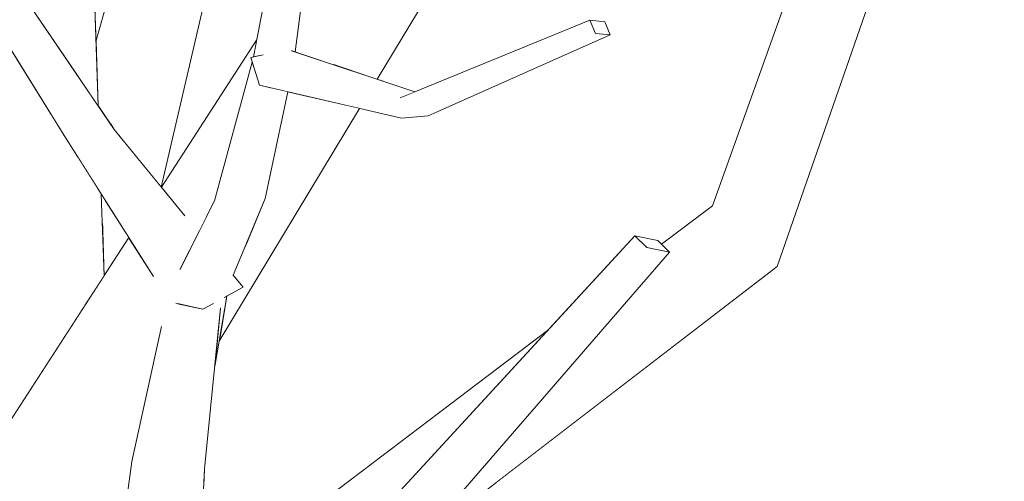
# Model space of a CAD drawing. Extents: x -289599 to -184549, y 66678 to 295474.
# Tile 122 of 256: x -267168 to -267034, y 71619 to 71682. Entities that reach past the tile are written whole.
import ezdxf

# ---------------------------------------------------------------- set-up
doc = ezdxf.new("R2010")
doc.units = 0
doc.header["$MEASUREMENT"] = 0
doc.linetypes.add('Wipeout_Contour', pattern=[1000, 0, -1000])
doc.layers.add('arch drzewa', color=8, linetype='Continuous')
doc.layers.add('Model Ściany', color=8, linetype='Continuous')
doc.layers.add('arch drzewa_Nr_Pióra__4', color=8, linetype='Continuous', lineweight=9)

msp = doc.modelspace()

# ---------------------------------------------------------------- wipeouts: each hides what was drawn before it
at = {"color": 254, "linetype": 'Wipeout_Contour', "lineweight": 0, "ltscale": 155815580.5429485}
msp.add_wipeout([(-266554.89, 73918.5), (-267404.89, 73918.5), (-267404.89, 71750.74), (-267394.05, 71748.38), (-267372.77, 71719.53), (-267373.64, 71718.42), (-267361.77, 71703.3), (-267362.86, 71707.49), (-267359.04, 71708.25), (-267358.29, 71705.38), (-267355.17, 71695.54), (-267346.43, 71685.62), (-267240.2, 71631.77), (-267227.65, 71618.5), (-267218.17, 71618.5), (-267220.21, 71620.82), (-267247.35, 71650.22), (-267302.21, 71663.9), (-267344.56, 71705.32), (-267344.38, 71705.62), (-267342.13, 71706.97), (-267301.15, 71667.98), (-267250.39, 71657.3), (-267251.23, 71718.8), (-267273.59, 71740.57), (-267303.22, 71763.94), (-267315.77, 71793.44), (-267312.12, 71795.22), (-267299.06, 71767.03), (-267278.28, 71751.59), (-267300.51, 71793.47), (-267299.07, 71794.08), (-267295.74, 71795.05), (-267269.02, 71744.71), (-267267.61, 71743.65), (-267242.21, 71719.01), (-267240.22, 71656.11), (-267209.85, 71623.74), (-267192.15, 71653.85), (-267191.46, 71694.71), (-267193.92, 71714.07), (-267240.91, 71785.35), (-267259.73, 71812.62), (-267259.88, 71812.93), (-267260.8, 71812.82), (-267270.86, 71824.37), (-267270.54, 71828.28), (-267284.76, 71838.86), (-267339.96, 71858.73), (-267360.22, 71897.52), (-267358.39, 71899.45), (-267355.97, 71898.67), (-267336.95, 71862.09), (-267284.5, 71844.32), (-267289.83, 71884.07), (-267289.74, 71884.6), (-267318.21, 71914.64), (-267315.25, 71916.35), (-267314.75, 71916.33), (-267285.4, 71886.11), (-267266.24, 71880.37), (-267263.37, 71892.41), (-267272.23, 71900.47), (-267271.16, 71917.53), (-267290.97, 71936.41), (-267293.6, 71962.94), (-267291, 71964.16), (-267288.75, 71963.13), (-267285.82, 71939.03), (-267270.75, 71924.2), (-267270.15, 71933.8), (-267268.22, 71934.27), (-267266.08, 71933.72), (-267266.79, 71920.31), (-267258.08, 71911.73), (-267250.14, 71948.8), (-267246.25, 71948.52), (-267246.21, 71946.67), (-267254.45, 71908.17), (-267252.47, 71906.21), (-267255.44, 71892.9), (-267227.55, 71869.33), (-267227.88, 71868.89), (-267227.73, 71868.84), (-267199.86, 71820.83), (-267198.77, 71802.23), (-267191.78, 71821.78), (-267221.92, 71864.2), (-267221.25, 71864.62), (-267218.99, 71865.53), (-267189.25, 71824.28), (-267188.66, 71858.3), (-267186.39, 71900.82), (-267222.82, 71986.56), (-267226.45, 71988.74), (-267224.64, 71990.83), (-267225.42, 71992.67), (-267229.06, 71999.34), (-267272.8, 72049.63), (-267294.95, 72051.63), (-267299.19, 72053.27), (-267330.73, 72076.07), (-267343.97, 72085.11), (-267390.39, 72099.59), (-267391.71, 72101.29), (-267389.57, 72103.42), (-267341.07, 72088.55), (-267328.2, 72079.46), (-267355.07, 72117.93), (-267355.02, 72119.18), (-267352.4, 72119.92), (-267325.31, 72083.33), (-267285.03, 72065.32), (-267313.51, 72104.32), (-267306.83, 72136.48), (-267310, 72141.1), (-267327.38, 72176.11), (-267325.58, 72177.05), (-267323.15, 72177.38), (-267308.13, 72149.23), (-267310.21, 72162.07), (-267306.83, 72162.95), (-267306.13, 72162.19), (-267303.17, 72145.56), (-267301.81, 72139.09), (-267289.28, 72122.03), (-267288.79, 72176.46), (-267286.85, 72176.89), (-267283.45, 72176.62), (-267284, 72114.84), (-267282.59, 72112.92), (-267248.87, 72053.1), (-267227.3, 72017.9), (-267229.32, 72048.9), (-267234.21, 72057.74), (-267236.98, 72061.01), (-267236.23, 72061.39), (-267250.28, 72086.77), (-267235.32, 72122.05), (-267228.73, 72157.87), (-267226.96, 72157.71), (-267226.37, 72157.6), (-267231.84, 72121.2), (-267245.33, 72088.35), (-267221.6, 72049.35), (-267221.55, 72048.99), (-267211.02, 72036.52), (-267224.99, 72066.7), (-267224.1, 72068.76), (-267220.34, 72068.94), (-267201.46, 72030.94), (-267205.13, 72046.01), (-267195.1, 72076.44), (-267196.57, 72076.37), (-267206.31, 72140.08), (-267220.79, 72182.17), (-267261.46, 72212.28), (-267294.12, 72221.23), (-267319.97, 72232.76), (-267344.72, 72248.99), (-267344.79, 72250.7), (-267342.36, 72251.89), (-267333.53, 72246.52), (-267331.86, 72248.22), (-267298.25, 72228.87), (-267290.01, 72225.52), (-267254.88, 72216.58), (-267222.76, 72193.85), (-267222.2, 72195.52), (-267234.49, 72228.61), (-267245.6, 72271.62), (-267248.78, 72301.27), (-267253.4, 72320.74), (-267256.92, 72334.03), (-267253.03, 72334.74), (-267252.42, 72333.68), (-267249.6, 72323.21), (-267243.96, 72304.25), (-267241.52, 72291.07), (-267237.66, 72316.17), (-267238.19, 72317.91), (-267243.11, 72323.08), (-267243.33, 72324.09), (-267240.09, 72325.73), (-267238.94, 72324.52), (-267238.64, 72324.84), (-267235.21, 72324.9), (-267233.47, 72318.76), (-267214.98, 72299.28), (-267212.2, 72333.19), (-267228.57, 72363.86), (-267226.03, 72365.13), (-267223.67, 72365.28), (-267206.11, 72332.9), (-267209.66, 72295.36), (-267181.01, 72258.39), (-267178.26, 72278.79), (-267178.28, 72280.56), (-267178.35, 72284.63), (-267179.79, 72286.84), (-267179.94, 72286.81), (-267180.16, 72287.39), (-267183.64, 72292.7), (-267184.72, 72299.54), (-267191.01, 72316.29), (-267194.12, 72352.21), (-267184.49, 72379.66), (-267181.78, 72379.12), (-267181.77, 72378.98), (-267190.2, 72352.49), (-267187.39, 72328.96), (-267186.13, 72329.22), (-267184.86, 72328.42), (-267179.85, 72303.15), (-267178.59, 72300.2), (-267179.23, 72341.99), (-267177.86, 72342.19), (-267175.84, 72342.16), (-267175.19, 72341.94), (-267175, 72335.45), (-267173.66, 72368.41), (-267171.45, 72368.51), (-267169.93, 72368.3), (-267170.4, 72322.65), (-267172.58, 72296.58), (-267157.45, 72312.87), (-267146.23, 72345.54), (-267142.87, 72345.09), (-267142.7, 72343.88), (-267152.89, 72309.78), (-267168.83, 72291.03), (-267169.46, 72282.3), (-267162.43, 72272.66), (-267162.33, 72257.61), (-267158.59, 72264.2), (-267152.34, 72309.05), (-267150.13, 72308.95), (-267148.64, 72308.74), (-267154.24, 72262.49), (-267162.27, 72247.35), (-267162.2, 72236.68), (-267135.6, 72265.25), (-267135.28, 72293), (-267131.42, 72293.3), (-267130.76, 72291.44), (-267131, 72270.18), (-267128.51, 72272.86), (-267122.12, 72299.75), (-267099.47, 72329.42), (-267097.98, 72329.77), (-267095.06, 72328.15), (-267116.44, 72300.44), (-267122.1, 72279.04), (-267096.71, 72303.64), (-267093.97, 72302.24), (-267092.55, 72300.96), (-267124.41, 72270.08), (-267124.47, 72270.11), (-267124.52, 72269.93), (-267131.09, 72262.5), (-267131.28, 72246.32), (-267091.76, 72275.06), (-267087.49, 72308.02), (-267082.99, 72307.8), (-267087.45, 72272.08), (-267129.48, 72240.53), (-267142.14, 72203.78), (-267139.97, 72201.92), (-267147.29, 72188.82), (-267148.25, 72186.05), (-267098.87, 72200.54), (-267078.78, 72244.31), (-267027.3, 72275.39), (-267024.95, 72273.24), (-267024.95, 72272.56), (-267073.28, 72242.57), (-267095.96, 72194.42), (-267152.29, 72175.83), (-267164.36, 72157.23), (-267164.31, 72155.32), (-267165.61, 72155.31), (-267166.47, 72153.98), (-267171.79, 72130.46), (-267171.79, 72129.72), (-267171.62, 72125.13), (-267168.64, 72128.16), (-267165.27, 72149.83), (-267163.68, 72151.86), (-267160.07, 72150.82), (-267162.38, 72127.73), (-267163.89, 72124.2), (-267171.23, 72114.39), (-267170.51, 72094.67), (-267170.45, 72094.54), (-267170.5, 72094.53), (-267169.08, 72055.64), (-267168.01, 72028.93), (-267166.71, 72022.75), (-267167.75, 72022.59), (-267166.11, 71981.58), (-267165.41, 71946.78), (-267160.96, 71940.17), (-267154.78, 71925.2), (-267157.32, 71971.72), (-267159.94, 72001.28), (-267163.82, 72055.82), (-267163.84, 72063.1), (-267164.32, 72077.48), (-267161.37, 72077.66), (-267160.94, 72076.85), (-267160.23, 72062.48), (-267159.66, 72054.84), (-267155.89, 72020.36), (-267152.04, 72041.87), (-267148.7, 72041.69), (-267146.72, 72041.2), (-267153.84, 72001.51), (-267153.6, 71999.34), (-267148.41, 71971.27), (-267141.73, 71910.81), (-267130.2, 71936.36), (-267124.65, 71946.44), (-267123.81, 71972.6), (-267099.22, 72018.98), (-267098.65, 72019.15), (-267098.69, 72019.63), (-267084.29, 72036.06), (-267073.32, 72053.32), (-267078.55, 72078.81), (-267075.93, 72079.42), (-267074.82, 72078.73), (-267070.47, 72057.8), (-267070.42, 72057.89), (-267056.61, 72091.8), (-267054.99, 72091.74), (-267051.8, 72090.79), (-267064.65, 72056.13), (-267068.73, 72049.4), (-267068.15, 72046.6), (-267077.33, 72035.21), (-267084.67, 72023.1), (-267062.19, 72029.47), (-267052.81, 72062.94), (-267048.42, 72062.22), (-267056.35, 72031.13), (-267054.58, 72031.63), (-267045.99, 72038.91), (-267032.16, 72051.01), (-267031.42, 72050.54), (-267020.35, 72062.61), (-267018.61, 72062.89), (-267015.99, 72061.06), (-267043.56, 72030.26), (-267052.71, 72027.73), (-267061.55, 72019.78), (-267080, 71992.99), (-267093.88, 71952.99), (-267084.28, 71961.07), (-267024.01, 71996.91), (-266998.65, 72044.15), (-266995.15, 72044.03), (-266993.91, 72042.09), (-267016.92, 71999.22), (-266957.08, 72017.32), (-266950.39, 72026.42), (-266930.3, 72054.71), (-266929.29, 72055.13), (-266926.46, 72053.39), (-266955.35, 72013.46), (-267019.39, 71992.96), (-267077.74, 71956.54), (-267099.7, 71936.7), (-267122.83, 71887.39), (-267126.74, 71865.63), (-267122.46, 71858.86), (-267124.14, 71868.46), (-267123.09, 71869.81), (-267120.43, 71869.49), (-267116.24, 71849), (-267114.26, 71845.88), (-267113.12, 71833.76), (-267112.64, 71831.42), (-267110.74, 71828.86), (-267105.17, 71849.14), (-267096.58, 71873.38), (-267095.7, 71875.13), (-267103.9, 71925.7), (-267100.53, 71926.23), (-267098.59, 71926.05), (-267091.65, 71883.21), (-267088.61, 71889.26), (-267081.24, 71913.31), (-267079.73, 71914.34), (-267076.87, 71912.94), (-267083.05, 71888.5), (-267089.79, 71871.89), (-267096.95, 71847.35), (-267104.1, 71819.91), (-267089.95, 71800.84), (-267077.85, 71836.95), (-267075.72, 71865.5), (-267049.63, 71904.05), (-267046.66, 71904.73), (-267045.7, 71902.48), (-267069.99, 71865.23), (-267070.6, 71836.16), (-267084.05, 71795.41), (-267080.14, 71787.89), (-267071.36, 71794.68), (-267054.59, 71808.43), (-267020.67, 71856.61), (-266986.06, 71878.82), (-266961.97, 71898.35), (-266959.13, 71896.29), (-266959.16, 71896.03), (-266960.68, 71894.8), (-266957.88, 71893.41), (-266958.11, 71891.29), (-267015.33, 71854.49), (-267048.81, 71806.87), (-267049.88, 71805.29), (-267051.19, 71803.49), (-267065.12, 71792.28), (-267077.11, 71782.06), (-267065.43, 71759.6), (-267041.15, 71802.36), (-267006.62, 71809.79), (-266983.4, 71843.27), (-266981.1, 71846.61), (-266980.61, 71847.28), (-266977.96, 71846.19), (-266980.37, 71842.76), (-267005.92, 71805.89), (-267036.06, 71799.94), (-267061.32, 71751.7), (-267059.69, 71748.58), (-267084.57, 71725.32), (-267053.86, 71730.73), (-267053.04, 71734.58), (-267021.97, 71756.89), (-267022.42, 71761.76), (-267023.39, 71770.12), (-267018.27, 71780.21), (-267014.6, 71780.62), (-267013.67, 71778.06), (-267017.46, 71767.62), (-267017.43, 71767.43), (-267016.39, 71760.9), (-267013.83, 71762.74), (-267011.35, 71761.13), (-267003.93, 71766.63), (-266968.16, 71773.45), (-266967.24, 71771.32), (-266967.8, 71770.63), (-267001.07, 71763.75), (-267015.13, 71753.08), (-267010.16, 71722.03), (-266957.77, 71737.3), (-266948.96, 71765.07), (-266943.45, 71764.4), (-266953.72, 71733.42), (-266957.11, 71732.26), (-266960.48, 71731.26), (-267010.07, 71715.44), (-267010.24, 71715.32), (-267010.34, 71714.69), (-267011.17, 71714.7), (-267050.84, 71688.31), (-267064.82, 71648.11), (-267103.31, 71618.5), (-266554.89, 71618.5), (-266554.89, 71746.14), (-266591.22, 71757.06), (-266615, 71786), (-266612.08, 71787.59), (-266610.19, 71788.38), (-266589.22, 71762.37), (-266564.6, 71755.4), (-266564.32, 71757.04), (-266563.13, 71758.14), (-266554.89, 71756.58)], dxfattribs=at).dxf.layer = 'Model Ściany'

# ---------------------------------------------------------------- next in the draw order: wipeouts: each hides what was drawn before it
at = {"color": 254, "linetype": 'Wipeout_Contour', "lineweight": 0, "ltscale": 1295421.409947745}
msp.add_wipeout([(-267157.18, 71658), (-267157.76, 71658.91), (-267156.92, 71646.64), (-267156.8, 71646.83)], dxfattribs=at).dxf.layer = 'arch drzewa'
at = {"color": 254, "linetype": 'Wipeout_Contour', "lineweight": 0, "ltscale": 1295454.968528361}
msp.add_wipeout([(-267160.17, 71641.63), (-267177.29, 71641.28), (-267175.38, 71616.32), (-267174.85, 71618.96)], dxfattribs=at).dxf.layer = 'arch drzewa'
at = {"color": 254, "linetype": 'Wipeout_Contour', "lineweight": 0, "ltscale": 1619311.143183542}
msp.add_wipeout([(-267158.31, 71690.81), (-267157.9, 71678.89), (-267153.69, 71693.77), (-267145.8, 71714.4), (-267149.37, 71711.78)], dxfattribs=at).dxf.layer = 'Model Ściany'

# ---------------------------------------------------------------- next in the draw order: wipeouts: each hides what was drawn before it
at = {"color": 254, "linetype": 'Wipeout_Contour', "lineweight": 0, "ltscale": 1943244.940673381}
msp.add_wipeout([(-267163.37, 71740.65), (-267158.63, 71671.6), (-267157.6, 71670.07), (-267159.98, 71739.73), (-267160.49, 71737.74), (-267162.51, 71741.24)], dxfattribs=at).dxf.layer = 'arch drzewa'
at = {"color": 254, "linetype": 'Wipeout_Contour', "lineweight": 0, "ltscale": 1619281.49764517}
msp.add_wipeout([(-267157.76, 71658.91), (-267160.4, 71663.07), (-267159.49, 71642.67), (-267158.99, 71643.45), (-267156.92, 71646.64)], dxfattribs=at).dxf.layer = 'arch drzewa'
at = {"color": 254, "linetype": 'Wipeout_Contour', "lineweight": 0, "ltscale": 2266919.713352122}
msp.add_wipeout([(-267148.97, 71658.96), (-267148.95, 71658.94), (-267135.94, 71679.03), (-267133.22, 71693.16), (-267128.76, 71709.13), (-267140.62, 71690.07), (-267141.65, 71690.44)], dxfattribs=at).dxf.layer = 'Model Ściany'

# ---------------------------------------------------------------- next in the draw order: wipeouts: each hides what was drawn before it
at = {"color": 254, "linetype": 'Wipeout_Contour', "lineweight": 0, "ltscale": 1295491.605433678}
msp.add_wipeout([(-267163.88, 71741.49), (-267160.93, 71674.97), (-267158.63, 71671.6), (-267163.37, 71740.65)], dxfattribs=at).dxf.layer = 'arch drzewa'
at = {"color": 254, "linetype": 'Wipeout_Contour', "lineweight": 0, "ltscale": 1619301.22186505}
msp.add_wipeout([(-267162.26, 71666), (-267164.08, 71668.94), (-267159.6, 71642.51), (-267159.49, 71642.67), (-267160.4, 71663.07)], dxfattribs=at).dxf.layer = 'arch drzewa'
at = {"color": 254, "linetype": 'Wipeout_Contour', "lineweight": 0, "ltscale": 7447493.404961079}
msp.add_wipeout([(-267143.06, 71620.45), (-267143.15, 71618.5), (-267123.7, 71618.5), (-267096.18, 71639.34), (-267084.25, 71652.3), (-267081.11, 71651.65), (-267080.6, 71651.14), (-267073.64, 71656.42), (-267061.8, 71689.54), (-267062.51, 71689.74), (-267055.02, 71725.25), (-267092.9, 71717.53), (-267093.29, 71717.16), (-267119.48, 71673.71), (-267114.31, 71671.98), (-267090.4, 71681.77), (-267088.35, 71681.57), (-267087.61, 71679.79), (-267112.51, 71668.69), (-267116.15, 71668.4), (-267121.88, 71669.73), (-267141.07, 71637.89), (-267141.67, 71634.44)], dxfattribs=at).dxf.layer = 'Model Ściany'

# ---------------------------------------------------------------- next in the draw order: wipeouts: each hides what was drawn before it
at = {"color": 254, "linetype": 'Wipeout_Contour', "lineweight": 0, "ltscale": 1295502.99588464}
msp.add_wipeout([(-267163.88, 71741.49), (-267171.28, 71711.45), (-267166.49, 71683.16), (-267160.93, 71674.97)], dxfattribs=at).dxf.layer = 'arch drzewa'
at = {"color": 254, "linetype": 'Wipeout_Contour', "lineweight": 0, "ltscale": 1295348.340424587}
msp.add_wipeout([(-267131.44, 71691.85), (-267130.9, 71677.53), (-267130.66, 71677.45), (-267128.76, 71692.64)], dxfattribs=at).dxf.layer = 'arch drzewa'
at = {"color": 254, "linetype": 'Wipeout_Contour', "lineweight": 0, "ltscale": 971407.304591}
msp.add_wipeout([(-267112.51, 71668.69), (-267087.61, 71679.79), (-267089.65, 71679.98)], dxfattribs=at).dxf.layer = 'arch drzewa'
at = {"color": 254, "linetype": 'Wipeout_Contour', "lineweight": 0, "ltscale": 1943015.023070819}
msp.add_wipeout([(-267139.42, 71646.55), (-267139.35, 71646.66), (-267139.17, 71646.96), (-267139.14, 71646.93), (-267134.76, 71657.41), (-267137.3, 71653.36)], dxfattribs=at).dxf.layer = 'arch drzewa'
at = {"color": 254, "linetype": 'Wipeout_Contour', "lineweight": 0, "ltscale": 971369.35723}
msp.add_wipeout([(-267119.78, 71603.59), (-267079.5, 71650.07), (-267082.63, 71650.72)], dxfattribs=at).dxf.layer = 'arch drzewa'
at = {"color": 254, "linetype": 'Wipeout_Contour', "lineweight": 0, "ltscale": 1295346.49792876}
msp.add_wipeout([(-267140.88, 71642.45), (-267141.67, 71634.44), (-267140, 71644.05), (-267140.35, 71643.86)], dxfattribs=at).dxf.layer = 'arch drzewa'
at = {"color": 254, "linetype": 'Wipeout_Contour', "lineweight": 0, "ltscale": 971503.564495}
msp.add_wipeout([(-267145.06, 71580.42), (-267143.06, 71620.45), (-267153.01, 71621.43)], dxfattribs=at).dxf.layer = 'arch drzewa'

# ---------------------------------------------------------------- next in the draw order: wipeouts: each hides what was drawn before it
at = {"color": 254, "linetype": 'Wipeout_Contour', "lineweight": 0, "ltscale": 1295350.200821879}
msp.add_wipeout([(-267133.22, 71676.6), (-267131.15, 71677.61), (-267130.9, 71677.53), (-267131.44, 71691.85)], dxfattribs=at).dxf.layer = 'arch drzewa'
at = {"color": 254, "linetype": 'Wipeout_Contour', "lineweight": 0, "ltscale": 3886434.273779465}
msp.add_wipeout([(-267177.49, 71651.82), (-267177.29, 71641.28), (-267160.17, 71641.63), (-267159.6, 71642.51), (-267164.08, 71668.94), (-267169.98, 71678.48), (-267168.54, 71671.67), (-267171.01, 71667.97), (-267176.39, 71648.56), (-267177.12, 71650.82), (-267177.22, 71651.16), (-267177.3, 71651.28)], dxfattribs=at).dxf.layer = 'arch drzewa'
at = {"color": 254, "linetype": 'Wipeout_Contour', "lineweight": 0, "ltscale": 971507.236276}
msp.add_wipeout([(-267133.65, 71672.46), (-267134.76, 71657.41), (-267131.68, 71672)], dxfattribs=at).dxf.layer = 'arch drzewa'
at = {"color": 254, "linetype": 'Wipeout_Contour', "lineweight": 0, "ltscale": 971399.645035}
msp.add_wipeout([(-267082.63, 71650.72), (-267123.11, 71605.24), (-267119.78, 71603.59)], dxfattribs=at).dxf.layer = 'arch drzewa'
at = {"color": 254, "linetype": 'Wipeout_Contour', "lineweight": 0, "ltscale": 971508.462309}
msp.add_wipeout([(-267153.01, 71621.43), (-267158.01, 71583.65), (-267145.06, 71580.42)], dxfattribs=at).dxf.layer = 'arch drzewa'

# ---------------------------------------------------------------- next in the draw order: wipeouts: each hides what was drawn before it
at = {"color": 254, "linetype": 'Wipeout_Contour', "lineweight": 0, "ltscale": 1295357.172255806}
msp.add_wipeout([(-267133.22, 71693.16), (-267133.5, 71676.72), (-267133.22, 71676.6), (-267131.44, 71691.85)], dxfattribs=at).dxf.layer = 'arch drzewa'
at = {"color": 254, "linetype": 'Wipeout_Contour', "lineweight": 0, "ltscale": 971378.170089}
msp.add_wipeout([(-267123.11, 71605.24), (-267082.63, 71650.72), (-267084.25, 71652.3)], dxfattribs=at).dxf.layer = 'arch drzewa'
at = {"color": 254, "linetype": 'Wipeout_Contour', "lineweight": 0, "ltscale": 1943034.658478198}
msp.add_wipeout([(-267147.29, 71642.06), (-267143.06, 71620.45), (-267140.88, 71642.45), (-267142.12, 71642.89), (-267143.28, 71642.26), (-267146.69, 71643.04)], dxfattribs=at).dxf.layer = 'arch drzewa'

# ---------------------------------------------------------------- next in the draw order: wipeouts: each hides what was drawn before it
at = {"color": 254, "linetype": 'Wipeout_Contour', "lineweight": 0, "ltscale": 1295361.003553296}
msp.add_wipeout([(-267133.22, 71693.16), (-267136.37, 71676.77), (-267135.12, 71677.04), (-267133.5, 71676.72)], dxfattribs=at).dxf.layer = 'arch drzewa'
at = {"color": 254, "linetype": 'Wipeout_Contour', "lineweight": 0, "ltscale": 1619182.303425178}
msp.add_wipeout([(-267140.88, 71642.45), (-267140.35, 71643.86), (-267140.37, 71643.85), (-267139.42, 71646.55), (-267137.3, 71653.36)], dxfattribs=at).dxf.layer = 'arch drzewa'
at = {"color": 254, "linetype": 'Wipeout_Contour', "lineweight": 0, "ltscale": 971409.602525}
msp.add_wipeout([(-267084.25, 71652.3), (-267127.61, 71605.22), (-267123.11, 71605.24)], dxfattribs=at).dxf.layer = 'arch drzewa'
at = {"color": 254, "linetype": 'Wipeout_Contour', "lineweight": 0, "ltscale": 1295364.512659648}
msp.add_wipeout([(-267153.01, 71621.43), (-267143.06, 71620.45), (-267147.29, 71642.06), (-267148.98, 71639.78)], dxfattribs=at).dxf.layer = 'arch drzewa'

# ---------------------------------------------------------------- next in the draw order: wipeouts: each hides what was drawn before it
at = {"color": 254, "linetype": 'Wipeout_Contour', "lineweight": 0, "ltscale": 971514.221689}
msp.add_wipeout([(-267140.88, 71642.45), (-267137.3, 71653.36), (-267141.69, 71657.1)], dxfattribs=at).dxf.layer = 'arch drzewa'
at = {"color": 254, "linetype": 'Wipeout_Contour', "lineweight": 0, "ltscale": 1295127.537161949}
msp.add_wipeout([(-267081.11, 71651.65), (-267084.25, 71652.3), (-267082.63, 71650.72), (-267079.5, 71650.07)], dxfattribs=at).dxf.layer = 'arch drzewa'

# ---------------------------------------------------------------- next in the draw order: wipeouts: each hides what was drawn before it
at = {"color": 254, "linetype": 'Wipeout_Contour', "lineweight": 0, "ltscale": 1295346.26098617}
msp.add_wipeout([(-267137.3, 71653.36), (-267134.76, 71657.41), (-267133.65, 71672.46), (-267133.78, 71672.49)], dxfattribs=at).dxf.layer = 'arch drzewa'
at = {"color": 254, "linetype": 'Wipeout_Contour', "lineweight": 0, "ltscale": 1943041.801935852}
msp.add_wipeout([(-267141.69, 71657.1), (-267146.41, 71647.78), (-267146.31, 71647.03), (-267141.9, 71643.01), (-267142.12, 71642.89), (-267140.88, 71642.45)], dxfattribs=at).dxf.layer = 'arch drzewa'
at = {"color": 254, "linetype": 'Wipeout_Contour', "lineweight": 0, "ltscale": 1618902.656582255}
msp.add_wipeout([(-267079.5, 71650.07), (-267113.93, 71610.34), (-267064.82, 71648.11), (-267073.64, 71656.42), (-267079.76, 71650.32)], dxfattribs=at).dxf.layer = 'arch drzewa'
at = {"color": 254, "linetype": 'Wipeout_Contour', "lineweight": 0, "ltscale": 971507.281076}
msp.add_wipeout([(-267137.78, 71645.26), (-267139.17, 71646.96), (-267139.35, 71646.66)], dxfattribs=at).dxf.layer = 'arch drzewa'

# ---------------------------------------------------------------- next in the draw order: linework, layer by layer
at = {"layer": 'arch drzewa_Nr_Pióra__4', "linetype": 'Continuous'}
msp.add_line((-267082.63, 71650.72), (-267084.25, 71652.3), dxfattribs=at)

# ---------------------------------------------------------------- next in the draw order: wipeouts: each hides what was drawn before it
at = {"color": 254, "linetype": 'Wipeout_Contour', "lineweight": 0, "ltscale": 2590131.445673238}
msp.add_wipeout([(-267061.15, 71691.35), (-267064.82, 71648.11), (-267050.84, 71688.31), (-267053.75, 71689.17), (-267054.78, 71688.41), (-267057.39, 71688.29), (-267058.43, 71688.58), (-267059.04, 71690.73)], dxfattribs=at).dxf.layer = 'arch drzewa'
at = {"color": 254, "linetype": 'Wipeout_Contour', "lineweight": 0, "ltscale": 1295353.610914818}
msp.add_wipeout([(-267136.47, 71675.83), (-267137.3, 71653.36), (-267133.78, 71672.49), (-267135.56, 71672.9)], dxfattribs=at).dxf.layer = 'arch drzewa'
at = {"color": 254, "linetype": 'Wipeout_Contour', "lineweight": 0, "ltscale": 1295407.671563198}
msp.add_wipeout([(-267159.76, 71664.91), (-267146.32, 71652.89), (-267145.79, 71655.07), (-267155.41, 71666.85)], dxfattribs=at).dxf.layer = 'arch drzewa'
at = {"color": 254, "linetype": 'Wipeout_Contour', "lineweight": 0, "ltscale": 971334.991783}
msp.add_wipeout([(-267080.6, 71651.14), (-267079.76, 71650.32), (-267073.64, 71656.42)], dxfattribs=at).dxf.layer = 'arch drzewa'
at = {"color": 254, "linetype": 'Wipeout_Contour', "lineweight": 0, "ltscale": 1295364.1544402}
msp.add_wipeout([(-267146.65, 71646.88), (-267143.28, 71642.26), (-267141.9, 71643.01), (-267146.31, 71647.03)], dxfattribs=at).dxf.layer = 'arch drzewa'
at = {"color": 254, "linetype": 'Wipeout_Contour', "lineweight": 0, "ltscale": 1295344.41845952}
msp.add_wipeout([(-267139.42, 71646.55), (-267140.37, 71643.85), (-267137.78, 71645.26), (-267139.35, 71646.66)], dxfattribs=at).dxf.layer = 'arch drzewa'
at = {"color": 254, "linetype": 'Wipeout_Contour', "lineweight": 0, "ltscale": 1942904.149026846}
msp.add_wipeout([(-267144.5, 71591.61), (-267140.57, 71589.85), (-267129.21, 71601.14), (-267127.61, 71605.22), (-267096.18, 71639.34), (-267143.92, 71603.19)], dxfattribs=at).dxf.layer = 'arch drzewa'

# ---------------------------------------------------------------- next in the draw order: linework, layer by layer
at = {"layer": 'arch drzewa_Nr_Pióra__4', "linetype": 'Continuous'}
for p, q in [((-267084.25, 71652.3), (-267081.11, 71651.65)), ((-267079.5, 71650.07), (-267082.63, 71650.72)), ((-267081.11, 71651.65), (-267079.5, 71650.07)), ((-267119.78, 71603.59), (-267079.5, 71650.07))]:
    msp.add_line(p, q, dxfattribs=at)

# ---------------------------------------------------------------- next in the draw order: wipeouts: each hides what was drawn before it
at = {"color": 254, "linetype": 'Wipeout_Contour', "lineweight": 0, "ltscale": 971655.955539}
msp.add_wipeout([(-267155.41, 71666.85), (-267186.3, 71712.34), (-267189.68, 71711.25)], dxfattribs=at).dxf.layer = 'arch drzewa'
at = {"color": 254, "linetype": 'Wipeout_Contour', "lineweight": 0, "ltscale": 971311.514204}
msp.add_wipeout([(-267061.15, 71691.35), (-267073.64, 71656.42), (-267064.82, 71648.11)], dxfattribs=at).dxf.layer = 'arch drzewa'
at = {"color": 254, "linetype": 'Wipeout_Contour', "lineweight": 0, "ltscale": 1295360.164128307}
msp.add_wipeout([(-267141.69, 71657.1), (-267137.3, 71653.36), (-267136.47, 71675.83), (-267136.54, 71676.03)], dxfattribs=at).dxf.layer = 'arch drzewa'
at = {"color": 254, "linetype": 'Wipeout_Contour', "lineweight": 0, "ltscale": 971479.270269}
msp.add_wipeout([(-267135.56, 71672.9), (-267116.15, 71668.4), (-267116.34, 71671.15)], dxfattribs=at).dxf.layer = 'arch drzewa'
at = {"color": 254, "linetype": 'Wipeout_Contour', "lineweight": 0, "ltscale": 1619241.120601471}
msp.add_wipeout([(-267159.76, 71664.91), (-267147.57, 71648.15), (-267146.38, 71652.48), (-267146.44, 71652.38), (-267146.32, 71652.89)], dxfattribs=at).dxf.layer = 'arch drzewa'
at = {"color": 254, "linetype": 'Wipeout_Contour', "lineweight": 0, "ltscale": 971525.962658}
msp.add_wipeout([(-267143.28, 71642.26), (-267146.65, 71646.88), (-267146.57, 71646.37)], dxfattribs=at).dxf.layer = 'arch drzewa'

# ---------------------------------------------------------------- next in the draw order: linework, layer by layer
at = {"layer": 'arch drzewa_Nr_Pióra__4', "linetype": 'Continuous'}
for p, q in [((-267073.64, 71656.42), (-267061.15, 71691.35)), ((-267064.82, 71648.11), (-267050.84, 71688.31)), ((-267080.6, 71651.14), (-267073.64, 71656.42)), ((-267113.93, 71610.34), (-267064.82, 71648.11))]:
    msp.add_line(p, q, dxfattribs=at)

# ---------------------------------------------------------------- next in the draw order: wipeouts: each hides what was drawn before it
at = {"color": 254, "linetype": 'Wipeout_Contour', "lineweight": 0, "ltscale": 971500.293394}
msp.add_wipeout([(-267116.34, 71671.15), (-267136.74, 71676.69), (-267135.56, 71672.9)], dxfattribs=at).dxf.layer = 'arch drzewa'
at = {"color": 254, "linetype": 'Wipeout_Contour', "lineweight": 0, "ltscale": 1295414.374892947}
msp.add_wipeout([(-267147.57, 71648.15), (-267159.76, 71664.91), (-267162.26, 71666), (-267147.94, 71648.08)], dxfattribs=at).dxf.layer = 'arch drzewa'
at = {"color": 254, "linetype": 'Wipeout_Contour', "lineweight": 0, "ltscale": 971525.214133}
msp.add_wipeout([(-267146.57, 71646.37), (-267146.93, 71643.09), (-267143.28, 71642.26)], dxfattribs=at).dxf.layer = 'arch drzewa'

# ---------------------------------------------------------------- next in the draw order: wipeouts: each hides what was drawn before it
at = {"color": 254, "linetype": 'Wipeout_Contour', "lineweight": 0, "ltscale": 971480.509102}
msp.add_wipeout([(-267114.61, 71671.86), (-267136.74, 71676.69), (-267116.34, 71671.15)], dxfattribs=at).dxf.layer = 'arch drzewa'
at = {"color": 254, "linetype": 'Wipeout_Contour', "lineweight": 0, "ltscale": 1295402.428366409}
msp.add_wipeout([(-267147.94, 71648.08), (-267162.26, 71666), (-267150.08, 71646.79), (-267149.39, 71647.04)], dxfattribs=at).dxf.layer = 'arch drzewa'

# ---------------------------------------------------------------- next in the draw order: wipeouts: each hides what was drawn before it
at = {"color": 254, "linetype": 'Wipeout_Contour', "lineweight": 0, "ltscale": 971619.149672}
msp.add_wipeout([(-267189.68, 71711.25), (-267159.76, 71664.91), (-267155.41, 71666.85)], dxfattribs=at).dxf.layer = 'arch drzewa'
at = {"color": 254, "linetype": 'Wipeout_Contour', "lineweight": 0, "ltscale": 2266829.83021346}
msp.add_wipeout([(-267136.74, 71676.69), (-267114.61, 71671.86), (-267114.31, 71671.98), (-267131.15, 71677.61), (-267133.22, 71676.6), (-267133.5, 71676.72), (-267135.12, 71677.04)], dxfattribs=at).dxf.layer = 'arch drzewa'
at = {"color": 254, "linetype": 'Wipeout_Contour', "lineweight": 0, "ltscale": 2266834.457718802}
msp.add_wipeout([(-267141.07, 71637.89), (-267121.88, 71669.73), (-267127.67, 71671.07), (-267137.96, 71649.76), (-267139.14, 71646.93), (-267137.78, 71645.26), (-267140, 71644.05)], dxfattribs=at).dxf.layer = 'arch drzewa'
at = {"color": 254, "linetype": 'Wipeout_Contour', "lineweight": 0, "ltscale": 4209978.713093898}
msp.add_wipeout([(-267168.86, 71611.84), (-267154.3, 71615.93), (-267153.52, 71617.55), (-267153.01, 71621.43), (-267148.98, 71639.78), (-267147.29, 71642.06), (-267146.69, 71643.04), (-267146.93, 71643.09), (-267146.57, 71646.37), (-267146.65, 71646.88), (-267146.31, 71647.03), (-267146.41, 71647.78), (-267142.56, 71655.39)], dxfattribs=at).dxf.layer = 'arch drzewa'

# ---------------------------------------------------------------- next in the draw order: wipeouts: each hides what was drawn before it
at = {"color": 254, "linetype": 'Wipeout_Contour', "lineweight": 0, "ltscale": 971663.813196}
msp.add_wipeout([(-267159.76, 71664.91), (-267189.68, 71711.25), (-267190.7, 71711.99)], dxfattribs=at).dxf.layer = 'arch drzewa'
at = {"color": 254, "linetype": 'Wipeout_Contour', "lineweight": 0, "ltscale": 971431.198459}
msp.add_wipeout([(-267089.65, 71679.98), (-267116.15, 71668.4), (-267112.51, 71668.69)], dxfattribs=at).dxf.layer = 'arch drzewa'
at = {"color": 254, "linetype": 'Wipeout_Contour', "lineweight": 0, "ltscale": 1295337.035907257}
msp.add_wipeout([(-267137.96, 71649.76), (-267127.67, 71671.07), (-267131.68, 71672), (-267134.76, 71657.41)], dxfattribs=at).dxf.layer = 'arch drzewa'

# ---------------------------------------------------------------- next in the draw order: linework, layer by layer
at = {"layer": 'arch drzewa_Nr_Pióra__4', "linetype": 'Continuous'}
for p, q in [((-267134.76, 71657.41), (-267131.68, 71672)), ((-267127.61, 71605.22), (-267084.25, 71652.3))]:
    msp.add_line(p, q, dxfattribs=at)

# ---------------------------------------------------------------- next in the draw order: wipeouts: each hides what was drawn before it
at = {"color": 254, "linetype": 'Wipeout_Contour', "lineweight": 0, "ltscale": 971626.780928}
msp.add_wipeout([(-267190.7, 71711.99), (-267162.26, 71666), (-267159.76, 71664.91)], dxfattribs=at).dxf.layer = 'arch drzewa'
at = {"color": 254, "linetype": 'Wipeout_Contour', "lineweight": 0, "ltscale": 971413.97031}
msp.add_wipeout([(-267116.15, 71668.4), (-267089.65, 71679.98), (-267090.4, 71681.77)], dxfattribs=at).dxf.layer = 'arch drzewa'

# ---------------------------------------------------------------- next in the draw order: linework, layer by layer
at = {"layer": 'arch drzewa_Nr_Pióra__4', "linetype": 'Continuous'}
msp.add_line((-267162.26, 71666), (-267190.7, 71711.99), dxfattribs=at)

# ---------------------------------------------------------------- next in the draw order: wipeouts: each hides what was drawn before it
at = {"color": 254, "linetype": 'Wipeout_Contour', "lineweight": 0, "ltscale": 971436.590893}
msp.add_wipeout([(-267090.4, 71681.77), (-267116.34, 71671.15), (-267116.15, 71668.4)], dxfattribs=at).dxf.layer = 'arch drzewa'
at = {"color": 254, "linetype": 'Wipeout_Contour', "lineweight": 0, "ltscale": 2590764.055557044}
msp.add_wipeout([(-267168.86, 71611.84), (-267142.56, 71655.39), (-267141.69, 71657.1), (-267139.62, 71664.7), (-267146.38, 71652.48), (-267147.57, 71648.15), (-267147.94, 71648.08), (-267149.39, 71647.04)], dxfattribs=at).dxf.layer = 'arch drzewa'

# ---------------------------------------------------------------- next in the draw order: linework, layer by layer
at = {"layer": 'arch drzewa_Nr_Pióra__4', "linetype": 'Continuous'}
for p, q in [((-267112.51, 71668.69), (-267116.15, 71668.4)), ((-267137.78, 71645.26), (-267139.18, 71646.97)), ((-267137.78, 71645.26), (-267140.38, 71643.85)), ((-267141.67, 71634.44), (-267140, 71644.05)), ((-267143.28, 71642.26), (-267146.97, 71643.1)), ((-267141.85, 71643.04), (-267143.28, 71642.26)), ((-267143.06, 71620.45), (-267140.88, 71642.45)), ((-267143.92, 71603.19), (-267096.18, 71639.34)), ((-267145.06, 71580.42), (-267143.06, 71620.45))]:
    msp.add_line(p, q, dxfattribs=at)

# ---------------------------------------------------------------- next in the draw order: wipeouts: each hides what was drawn before it
at = {"color": 254, "linetype": 'Wipeout_Contour', "lineweight": 0, "ltscale": 2590537.868902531}
msp.add_wipeout([(-267125.43, 71675.7), (-267119.48, 71673.71), (-267093.29, 71717.16), (-267095.81, 71716.93), (-267098.07, 71716.47), (-267097.95, 71716.7), (-267097.94, 71716.74), (-267105.96, 71716.01)], dxfattribs=at).dxf.layer = 'arch drzewa'
at = {"color": 254, "linetype": 'Wipeout_Contour', "lineweight": 0, "ltscale": 1295184.136008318}
msp.add_wipeout([(-267088.35, 71681.57), (-267090.4, 71681.77), (-267089.65, 71679.98), (-267087.61, 71679.79)], dxfattribs=at).dxf.layer = 'arch drzewa'
at = {"color": 254, "linetype": 'Wipeout_Contour', "lineweight": 0, "ltscale": 1619266.185911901}
msp.add_wipeout([(-267153.41, 71652.05), (-267174.85, 71618.96), (-267168.86, 71611.84), (-267149.39, 71647.04), (-267150.08, 71646.79)], dxfattribs=at).dxf.layer = 'arch drzewa'

# ---------------------------------------------------------------- next in the draw order: linework, layer by layer
at = {"layer": 'arch drzewa_Nr_Pióra__4', "linetype": 'Continuous'}
for p, q in [((-267089.65, 71679.98), (-267090.4, 71681.77)), ((-267090.4, 71681.77), (-267088.35, 71681.57)), ((-267088.35, 71681.57), (-267087.61, 71679.79)), ((-267087.61, 71679.79), (-267089.65, 71679.98)), ((-267153.01, 71621.43), (-267148.95, 71639.92)), ((-267158.01, 71583.65), (-267153.01, 71621.43))]:
    msp.add_line(p, q, dxfattribs=at)

# ---------------------------------------------------------------- next in the draw order: wipeouts: each hides what was drawn before it
at = {"color": 254, "linetype": 'Wipeout_Contour', "lineweight": 0, "ltscale": 971485.141517}
msp.add_wipeout([(-267105.96, 71716.01), (-267129.48, 71677.05), (-267125.43, 71675.7)], dxfattribs=at).dxf.layer = 'arch drzewa'
at = {"color": 254, "linetype": 'Wipeout_Contour', "lineweight": 0, "ltscale": 2590745.117650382}
msp.add_wipeout([(-267135.94, 71679.03), (-267148.95, 71658.94), (-267145.79, 71655.07), (-267146.44, 71652.38), (-267139.62, 71664.7), (-267136.54, 71676.03), (-267136.74, 71676.69), (-267136.37, 71676.77)], dxfattribs=at).dxf.layer = 'arch drzewa'
at = {"color": 254, "linetype": 'Wipeout_Contour', "lineweight": 0, "ltscale": 1295415.333646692}
msp.add_wipeout([(-267156.7, 71657.23), (-267157.02, 71653.27), (-267156.8, 71646.83), (-267153.41, 71652.05)], dxfattribs=at).dxf.layer = 'arch drzewa'

# ---------------------------------------------------------------- next in the draw order: linework, layer by layer
at = {"layer": 'arch drzewa_Nr_Pióra__4', "linetype": 'Continuous'}
for p, q in [((-267136.37, 71676.77), (-267133.22, 71693.16)), ((-267136.74, 71676.69), (-267135.04, 71677.06)), ((-267135.56, 71672.9), (-267136.74, 71676.69)), ((-267135.56, 71672.9), (-267116.15, 71668.4)), ((-267146.45, 71647.7), (-267141.69, 71657.1)), ((-267139.14, 71646.93), (-267134.76, 71657.41)), ((-267174.85, 71618.96), (-267153.41, 71652.05))]:
    msp.add_line(p, q, dxfattribs=at)

# ---------------------------------------------------------------- next in the draw order: wipeouts: each hides what was drawn before it
at = {"color": 254, "linetype": 'Wipeout_Contour', "lineweight": 0, "ltscale": 1619150.625463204}
msp.add_wipeout([(-267130.1, 71681.93), (-267130.66, 71677.45), (-267129.48, 71677.05), (-267105.96, 71716.01), (-267107.01, 71723.69)], dxfattribs=at).dxf.layer = 'arch drzewa'
at = {"color": 254, "linetype": 'Wipeout_Contour', "lineweight": 0, "ltscale": 2914696.466811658}
msp.add_wipeout([(-267153.69, 71693.77), (-267155.85, 71667.5), (-267155.41, 71666.85), (-267148.97, 71658.96), (-267141.01, 71693.2), (-267143.94, 71693.33), (-267145.73, 71691.89), (-267149.13, 71693.09), (-267149.81, 71693.6)], dxfattribs=at).dxf.layer = 'arch drzewa'
at = {"color": 254, "linetype": 'Wipeout_Contour', "lineweight": 0, "ltscale": 971567.677209}
msp.add_wipeout([(-267157.18, 71658), (-267157.02, 71653.27), (-267156.7, 71657.23)], dxfattribs=at).dxf.layer = 'arch drzewa'

# ---------------------------------------------------------------- next in the draw order: linework, layer by layer
at = {"layer": 'arch drzewa_Nr_Pióra__4', "linetype": 'Continuous'}
for p, q in [((-267119.48, 71673.71), (-267093.29, 71717.16)), ((-267148.97, 71658.96), (-267141.01, 71693.2)), ((-267130.66, 71677.45), (-267128.76, 71692.64)), ((-267116.34, 71671.15), (-267090.4, 71681.77)), ((-267148.95, 71658.94), (-267135.94, 71679.03)), ((-267112.51, 71668.69), (-267087.61, 71679.79)), ((-267131.19, 71677.62), (-267114.31, 71671.98)), ((-267141.69, 71657.1), (-267136.54, 71676.03)), ((-267141.07, 71637.89), (-267121.88, 71669.73)), ((-267150.04, 71646.73), (-267162.26, 71666)), ((-267156.8, 71646.83), (-267157.18, 71658))]:
    msp.add_line(p, q, dxfattribs=at)

# ---------------------------------------------------------------- next in the draw order: wipeouts: each hides what was drawn before it
at = {"color": 254, "linetype": 'Wipeout_Contour', "lineweight": 0, "ltscale": 1295441.297514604}
msp.add_wipeout([(-267157.9, 71678.89), (-267157.6, 71670.07), (-267155.85, 71667.5), (-267153.69, 71693.77)], dxfattribs=at).dxf.layer = 'arch drzewa'

# ---------------------------------------------------------------- next in the draw order: linework, layer by layer
at = {"layer": 'arch drzewa_Nr_Pióra__4', "linetype": 'Continuous'}
for p, q in [((-267157.6, 71670.07), (-267159.98, 71739.73)), ((-267155.41, 71666.85), (-267186.3, 71712.34)), ((-267157.9, 71678.89), (-267153.69, 71693.77)), ((-267145.76, 71655.03), (-267155.41, 71666.85))]:
    msp.add_line(p, q, dxfattribs=at)

doc.saveas('drawing.dxf')
